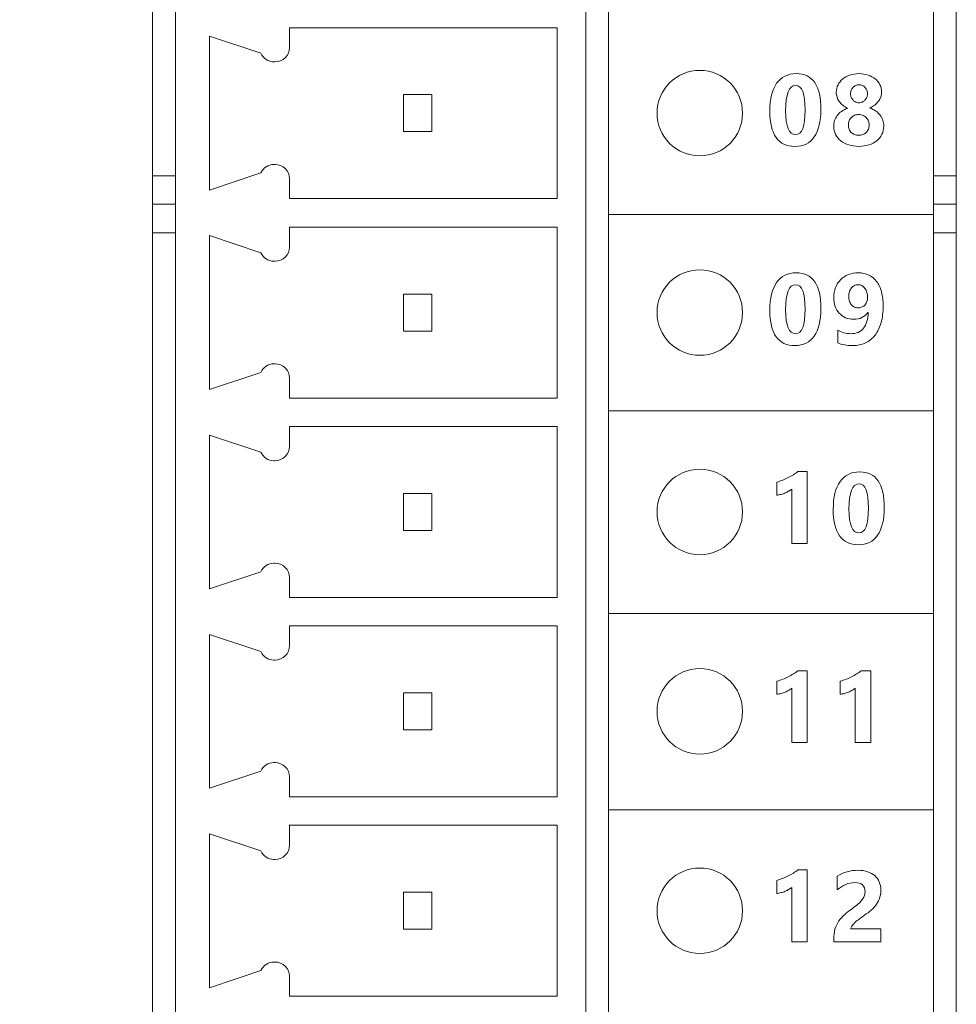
# Model space of a CAD drawing. Header units: millimetres. Extents: x 143 to 803, y 113 to 505.
# Tile 6 of 30: x 318 to 335, y 276 to 293. Entities that reach past the tile are written whole.
import ezdxf

# ---------------------------------------------------------------- set-up
doc = ezdxf.new("R2010")
doc.units = ezdxf.units.MM
doc.header["$MEASUREMENT"] = 0
doc.layers.add('layer 1', color=7, linetype='Continuous')
doc.dimstyles.get("Standard").update_dxf_attribs({"dimtxt": 0.18, "dimasz": 0.18, "dimexe": 0.18, "dimexo": 0.0625, "dimgap": 0.09, "dimtad": 0, "dimtih": 1, "dimtoh": 1, "dimdec": 4, "dimzin": 0, "dimdsep": 46, "dimtxsty": 'Standard', "dimcen": 0.09, "dimadec": 0, "dimazin": 0, "dimtfac": 1, "dimtdec": 4, "dimtofl": 0, "dimtmove": 0, "dimatfit": 3, "dimfxl": 1, "dimtolj": 1, "dimtzin": 0, "dimarcsym": 0})

# ---------------------------------------------------------------- blocks, each defined once
blk = doc.blocks.new('*D2')
at = {"color": 0, "lineweight": -2}
for p, q in [((322.221, 358.13), (259.858, 358.13)), ((260.038, 357.95), (260.038, 301.82)), ((260.038, 242.511), (260.038, 298.64)), ((322.221, 242.331), (259.858, 242.331))]:
    blk.add_line(p, q, dxfattribs=at)
at = {"color": 0}
for points in [[(260.008, 357.95), (260.068, 357.95), (260.038, 358.13)], [(260.008, 242.511), (260.068, 242.511), (260.038, 242.331)]]:
    blk.add_solid(points, dxfattribs=at)
at = {"layer": 'Defpoints', "color": 0}
for p in [(322.283, 358.13), (260.038, 242.331), (322.283, 242.331)]:
    blk.add_point(p, dxfattribs=at)
at = {"color": 0, "insert": (260.038, 300.23), "char_height": 3, "attachment_point": 5}
blk.add_mtext('\\A1;115.80', dxfattribs=at)

msp = doc.modelspace()

# ---------------------------------------------------------------- linework, layer by layer
at = {"layer": 'layer 1', "color": 250, "lineweight": 9}
for points, knots in [([(325.783, 354.83), (325.783, 356.08), (325.116, 357.235), (324.033, 357.861), (324.033, 357.861), (322.95, 358.486), (322.283, 242.331), (320.533, 357.861), (320.533, 357.861), (319.45, 357.235), (318.783, 356.08), (318.783, 354.83)], [0, 0, 0, 0, 0.25, 0.25, 0.25, 0.25, 0.5, 0.5, 0.5, 0.5, 1, 1, 1, 1]), ([(322.833, 292.33), (322.899, 292.33), (322.963, 292.357), (323.01, 292.403), (323.01, 292.403), (323.057, 292.45), (323.083, 292.514), (323.083, 292.58)], [0, 0, 0, 0, 0.333333, 0.333333, 0.333333, 0.333333, 1, 1, 1, 1]), ([(330.283, 290.68), (330.697, 290.68), (331.033, 291.016), (331.033, 291.43), (331.033, 291.43), (331.033, 291.845), (330.697, 292.18), (330.283, 292.18), (330.283, 292.18), (329.869, 292.18), (329.533, 291.845), (329.533, 291.43), (329.533, 291.43), (329.533, 291.016), (329.869, 290.68), (330.283, 290.68)], [0, 0, 0, 0, 0.2, 0.2, 0.2, 0.2, 0.4, 0.4, 0.4, 0.4, 0.6, 0.6, 0.6, 0.6, 1, 1, 1, 1]), ([(331.953, 290.845), (331.659, 290.845), (331.512, 291.052), (331.512, 291.465), (331.512, 291.465), (331.512, 291.679), (331.552, 291.842), (331.631, 291.954), (331.631, 291.954), (331.711, 292.067), (331.826, 292.123), (331.977, 292.123), (331.977, 292.123), (332.264, 292.123), (332.408, 291.913), (332.408, 291.493), (332.408, 291.493), (332.408, 291.284), (332.368, 291.124), (332.29, 291.013), (332.29, 291.013), (332.212, 290.901), (332.1, 290.845), (331.953, 290.845)], [0, 0, 0, 0, 0.142857, 0.142857, 0.142857, 0.142857, 0.285714, 0.285714, 0.285714, 0.285714, 0.428571, 0.428571, 0.428571, 0.428571, 0.571429, 0.571429, 0.571429, 0.571429, 0.714286, 0.714286, 0.714286, 0.714286, 1, 1, 1, 1]), ([(332.633, 291.2), (332.633, 291.234), (332.638, 291.267), (332.648, 291.299), (332.648, 291.299), (332.658, 291.331), (332.674, 291.36), (332.693, 291.388), (332.693, 291.388), (332.714, 291.415), (332.739, 291.44), (332.769, 291.461), (332.769, 291.461), (332.799, 291.482), (332.834, 291.5), (332.875, 291.514), (332.875, 291.514), (332.813, 291.545), (332.764, 291.585), (332.73, 291.633), (332.73, 291.633), (332.695, 291.682), (332.678, 291.736), (332.678, 291.794), (332.678, 291.794), (332.678, 291.841), (332.688, 291.885), (332.708, 291.926), (332.708, 291.926), (332.728, 291.966), (332.755, 292), (332.79, 292.03), (332.79, 292.03), (332.825, 292.059), (332.867, 292.082), (332.915, 292.098), (332.915, 292.098), (332.964, 292.115), (333.017, 292.123), (333.074, 292.123), (333.074, 292.123), (333.133, 292.123), (333.186, 292.115), (333.235, 292.098), (333.235, 292.098), (333.284, 292.082), (333.326, 292.059), (333.361, 292.03), (333.361, 292.03), (333.397, 292.001), (333.424, 291.967), (333.444, 291.927), (333.444, 291.927), (333.463, 291.888), (333.473, 291.845), (333.473, 291.798), (333.473, 291.798), (333.473, 291.739), (333.455, 291.687), (333.418, 291.639), (333.418, 291.639), (333.381, 291.59), (333.33, 291.551), (333.266, 291.52), (333.266, 291.52), (333.306, 291.506), (333.341, 291.489), (333.371, 291.467), (333.371, 291.467), (333.402, 291.445), (333.427, 291.421), (333.448, 291.393), (333.448, 291.393), (333.469, 291.365), (333.484, 291.335), (333.494, 291.303), (333.494, 291.303), (333.505, 291.271), (333.51, 291.237), (333.51, 291.202), (333.51, 291.202), (333.51, 291.149), (333.499, 291.101), (333.478, 291.058), (333.478, 291.058), (333.457, 291.015), (333.427, 290.977), (333.388, 290.946), (333.388, 290.946), (333.349, 290.915), (333.303, 290.89), (333.25, 290.873), (333.25, 290.873), (333.196, 290.856), (333.136, 290.847), (333.072, 290.847), (333.072, 290.847), (333.008, 290.847), (332.949, 290.855), (332.896, 290.873), (332.896, 290.873), (332.842, 290.89), (332.796, 290.914), (332.757, 290.945), (332.757, 290.945), (332.718, 290.976), (332.688, 291.013), (332.666, 291.056), (332.666, 291.056), (332.644, 291.099), (332.633, 291.147), (332.633, 291.2)], [0, 0, 0, 0, 0.034483, 0.034483, 0.034483, 0.034483, 0.068966, 0.068966, 0.068966, 0.068966, 0.103448, 0.103448, 0.103448, 0.103448, 0.137931, 0.137931, 0.137931, 0.137931, 0.172414, 0.172414, 0.172414, 0.172414, 0.206897, 0.206897, 0.206897, 0.206897, 0.241379, 0.241379, 0.241379, 0.241379, 0.275862, 0.275862, 0.275862, 0.275862, 0.310345, 0.310345, 0.310345, 0.310345, 0.344828, 0.344828, 0.344828, 0.344828, 0.37931, 0.37931, 0.37931, 0.37931, 0.413793, 0.413793, 0.413793, 0.413793, 0.448276, 0.448276, 0.448276, 0.448276, 0.482759, 0.482759, 0.482759, 0.482759, 0.517241, 0.517241, 0.517241, 0.517241, 0.551724, 0.551724, 0.551724, 0.551724, 0.586207, 0.586207, 0.586207, 0.586207, 0.62069, 0.62069, 0.62069, 0.62069, 0.655172, 0.655172, 0.655172, 0.655172, 0.689655, 0.689655, 0.689655, 0.689655, 0.724138, 0.724138, 0.724138, 0.724138, 0.758621, 0.758621, 0.758621, 0.758621, 0.793103, 0.793103, 0.793103, 0.793103, 0.827586, 0.827586, 0.827586, 0.827586, 0.862069, 0.862069, 0.862069, 0.862069, 0.896552, 0.896552, 0.896552, 0.896552, 0.931034, 0.931034, 0.931034, 0.931034, 1, 1, 1, 1]), ([(331.965, 291.915), (331.847, 291.915), (331.789, 291.768), (331.789, 291.472), (331.789, 291.472), (331.789, 291.193), (331.846, 291.054), (331.961, 291.054), (331.961, 291.054), (332.074, 291.054), (332.131, 291.198), (332.131, 291.485), (332.131, 291.485), (332.131, 291.772), (332.075, 291.915), (331.965, 291.915)], [0, 0, 0, 0, 0.2, 0.2, 0.2, 0.2, 0.4, 0.4, 0.4, 0.4, 0.6, 0.6, 0.6, 0.6, 1, 1, 1, 1]), ([(332.929, 291.769), (332.929, 291.748), (332.932, 291.727), (332.94, 291.708), (332.94, 291.708), (332.948, 291.689), (332.959, 291.672), (332.972, 291.658), (332.972, 291.658), (332.985, 291.644), (333.001, 291.633), (333.019, 291.625), (333.019, 291.625), (333.037, 291.617), (333.056, 291.613), (333.076, 291.613), (333.076, 291.613), (333.097, 291.613), (333.116, 291.617), (333.134, 291.625), (333.134, 291.625), (333.152, 291.633), (333.167, 291.644), (333.18, 291.658), (333.18, 291.658), (333.194, 291.673), (333.204, 291.69), (333.213, 291.708), (333.213, 291.708), (333.22, 291.727), (333.224, 291.748), (333.224, 291.769), (333.224, 291.769), (333.224, 291.792), (333.22, 291.813), (333.213, 291.832), (333.213, 291.832), (333.206, 291.851), (333.195, 291.868), (333.182, 291.882), (333.182, 291.882), (333.168, 291.896), (333.152, 291.907), (333.134, 291.915), (333.134, 291.915), (333.116, 291.923), (333.097, 291.927), (333.076, 291.927), (333.076, 291.927), (333.054, 291.927), (333.034, 291.923), (333.016, 291.915), (333.016, 291.915), (332.998, 291.906), (332.983, 291.895), (332.97, 291.881), (332.97, 291.881), (332.956, 291.867), (332.947, 291.85), (332.94, 291.831), (332.94, 291.831), (332.932, 291.812), (332.929, 291.792), (332.929, 291.769)], [0, 0, 0, 0, 0.058824, 0.058824, 0.058824, 0.058824, 0.117647, 0.117647, 0.117647, 0.117647, 0.176471, 0.176471, 0.176471, 0.176471, 0.235294, 0.235294, 0.235294, 0.235294, 0.294118, 0.294118, 0.294118, 0.294118, 0.352941, 0.352941, 0.352941, 0.352941, 0.411765, 0.411765, 0.411765, 0.411765, 0.470588, 0.470588, 0.470588, 0.470588, 0.529412, 0.529412, 0.529412, 0.529412, 0.588235, 0.588235, 0.588235, 0.588235, 0.647059, 0.647059, 0.647059, 0.647059, 0.705882, 0.705882, 0.705882, 0.705882, 0.764706, 0.764706, 0.764706, 0.764706, 0.823529, 0.823529, 0.823529, 0.823529, 0.882353, 0.882353, 0.882353, 0.882353, 1, 1, 1, 1]), ([(332.89, 291.223), (332.89, 291.194), (332.895, 291.169), (332.904, 291.147), (332.904, 291.147), (332.912, 291.125), (332.925, 291.106), (332.941, 291.09), (332.941, 291.09), (332.957, 291.075), (332.976, 291.063), (332.998, 291.054), (332.998, 291.054), (333.02, 291.046), (333.045, 291.042), (333.073, 291.042), (333.073, 291.042), (333.099, 291.042), (333.123, 291.046), (333.145, 291.055), (333.145, 291.055), (333.167, 291.064), (333.186, 291.076), (333.202, 291.091), (333.202, 291.091), (333.219, 291.106), (333.231, 291.126), (333.24, 291.148), (333.24, 291.148), (333.25, 291.17), (333.254, 291.195), (333.254, 291.223), (333.254, 291.223), (333.254, 291.247), (333.25, 291.271), (333.242, 291.293), (333.242, 291.293), (333.232, 291.316), (333.22, 291.335), (333.204, 291.351), (333.204, 291.351), (333.188, 291.368), (333.169, 291.381), (333.147, 291.391), (333.147, 291.391), (333.125, 291.4), (333.1, 291.405), (333.073, 291.405), (333.073, 291.405), (333.047, 291.405), (333.023, 291.401), (333, 291.392), (333, 291.392), (332.978, 291.383), (332.959, 291.37), (332.942, 291.354), (332.942, 291.354), (332.926, 291.338), (332.914, 291.318), (332.905, 291.296), (332.905, 291.296), (332.895, 291.274), (332.89, 291.249), (332.89, 291.223)], [0, 0, 0, 0, 0.058824, 0.058824, 0.058824, 0.058824, 0.117647, 0.117647, 0.117647, 0.117647, 0.176471, 0.176471, 0.176471, 0.176471, 0.235294, 0.235294, 0.235294, 0.235294, 0.294118, 0.294118, 0.294118, 0.294118, 0.352941, 0.352941, 0.352941, 0.352941, 0.411765, 0.411765, 0.411765, 0.411765, 0.470588, 0.470588, 0.470588, 0.470588, 0.529412, 0.529412, 0.529412, 0.529412, 0.588235, 0.588235, 0.588235, 0.588235, 0.647059, 0.647059, 0.647059, 0.647059, 0.705882, 0.705882, 0.705882, 0.705882, 0.764706, 0.764706, 0.764706, 0.764706, 0.823529, 0.823529, 0.823529, 0.823529, 0.882353, 0.882353, 0.882353, 0.882353, 1, 1, 1, 1]), ([(323.083, 290.28), (323.083, 290.347), (323.057, 290.41), (323.01, 290.457), (323.01, 290.457), (322.963, 290.504), (322.899, 290.53), (322.833, 290.53)], [0, 0, 0, 0, 0.333333, 0.333333, 0.333333, 0.333333, 1, 1, 1, 1]), ([(328.683, 289.652), (330.583, 289.652), (332.483, 289.652), (334.383, 289.652), (334.383, 289.652), (334.383, 288.503), (334.383, 287.355), (334.383, 286.206), (334.383, 286.206), (332.483, 286.206), (330.583, 286.206), (328.683, 286.206), (328.683, 286.206), (328.683, 287.355), (328.683, 288.503), (328.683, 289.652)], [0, 0, 0, 0, 0.2, 0.2, 0.2, 0.2, 0.4, 0.4, 0.4, 0.4, 0.6, 0.6, 0.6, 0.6, 1, 1, 1, 1]), ([(322.833, 288.83), (322.899, 288.83), (322.963, 288.857), (323.01, 288.903), (323.01, 288.903), (323.057, 288.95), (323.083, 289.014), (323.083, 289.08)], [0, 0, 0, 0, 0.333333, 0.333333, 0.333333, 0.333333, 1, 1, 1, 1]), ([(330.283, 287.18), (330.697, 287.18), (331.033, 287.516), (331.033, 287.93), (331.033, 287.93), (331.033, 288.345), (330.697, 288.68), (330.283, 288.68), (330.283, 288.68), (329.869, 288.68), (329.533, 288.345), (329.533, 287.93), (329.533, 287.93), (329.533, 287.516), (329.869, 287.18), (330.283, 287.18)], [0, 0, 0, 0, 0.2, 0.2, 0.2, 0.2, 0.4, 0.4, 0.4, 0.4, 0.6, 0.6, 0.6, 0.6, 1, 1, 1, 1]), ([(331.953, 287.35), (331.659, 287.35), (331.512, 287.557), (331.512, 287.969), (331.512, 287.969), (331.512, 288.183), (331.552, 288.346), (331.631, 288.459), (331.631, 288.459), (331.711, 288.571), (331.826, 288.627), (331.977, 288.627), (331.977, 288.627), (332.264, 288.627), (332.408, 288.418), (332.408, 287.998), (332.408, 287.998), (332.408, 287.789), (332.368, 287.629), (332.29, 287.517), (332.29, 287.517), (332.212, 287.406), (332.1, 287.35), (331.953, 287.35)], [0, 0, 0, 0, 0.142857, 0.142857, 0.142857, 0.142857, 0.285714, 0.285714, 0.285714, 0.285714, 0.428571, 0.428571, 0.428571, 0.428571, 0.571429, 0.571429, 0.571429, 0.571429, 0.714286, 0.714286, 0.714286, 0.714286, 1, 1, 1, 1]), ([(333.5, 288.049), (333.5, 287.939), (333.488, 287.841), (333.464, 287.754), (333.464, 287.754), (333.44, 287.668), (333.405, 287.595), (333.359, 287.535), (333.359, 287.535), (333.312, 287.476), (333.256, 287.43), (333.19, 287.398), (333.19, 287.398), (333.123, 287.366), (333.047, 287.35), (332.963, 287.35), (332.963, 287.35), (332.862, 287.35), (332.775, 287.366), (332.702, 287.398), (332.702, 287.398), (332.702, 287.398), (332.702, 287.622), (332.702, 287.622), (332.702, 287.622), (332.767, 287.58), (332.845, 287.559), (332.936, 287.559), (332.936, 287.559), (333.03, 287.559), (333.103, 287.59), (333.156, 287.654), (333.156, 287.654), (333.209, 287.718), (333.236, 287.81), (333.236, 287.93), (333.236, 287.93), (333.236, 287.93), (333.231, 287.932), (333.231, 287.932), (333.231, 287.932), (333.176, 287.851), (333.093, 287.811), (332.982, 287.811), (332.982, 287.811), (332.931, 287.811), (332.885, 287.82), (332.842, 287.839), (332.842, 287.839), (332.799, 287.858), (332.762, 287.885), (332.731, 287.918), (332.731, 287.918), (332.7, 287.952), (332.675, 287.992), (332.658, 288.038), (332.658, 288.038), (332.64, 288.085), (332.632, 288.136), (332.632, 288.192), (332.632, 288.192), (332.632, 288.256), (332.642, 288.315), (332.663, 288.369), (332.663, 288.369), (332.684, 288.422), (332.714, 288.468), (332.753, 288.507), (332.753, 288.507), (332.791, 288.545), (332.837, 288.575), (332.89, 288.596), (332.89, 288.596), (332.943, 288.617), (333.002, 288.627), (333.067, 288.627), (333.067, 288.627), (333.134, 288.627), (333.195, 288.614), (333.248, 288.588), (333.248, 288.588), (333.301, 288.562), (333.347, 288.524), (333.385, 288.475), (333.385, 288.475), (333.422, 288.425), (333.451, 288.365), (333.471, 288.293), (333.471, 288.293), (333.491, 288.222), (333.5, 288.14), (333.5, 288.049)], [0, 0, 0, 0, 0.041667, 0.041667, 0.041667, 0.041667, 0.083333, 0.083333, 0.083333, 0.083333, 0.125, 0.125, 0.125, 0.125, 0.166667, 0.166667, 0.166667, 0.166667, 0.208333, 0.208333, 0.208333, 0.208333, 0.25, 0.25, 0.25, 0.25, 0.291667, 0.291667, 0.291667, 0.291667, 0.333333, 0.333333, 0.333333, 0.333333, 0.375, 0.375, 0.375, 0.375, 0.416667, 0.416667, 0.416667, 0.416667, 0.458333, 0.458333, 0.458333, 0.458333, 0.5, 0.5, 0.5, 0.5, 0.541667, 0.541667, 0.541667, 0.541667, 0.583333, 0.583333, 0.583333, 0.583333, 0.625, 0.625, 0.625, 0.625, 0.666667, 0.666667, 0.666667, 0.666667, 0.708333, 0.708333, 0.708333, 0.708333, 0.75, 0.75, 0.75, 0.75, 0.791667, 0.791667, 0.791667, 0.791667, 0.833333, 0.833333, 0.833333, 0.833333, 0.875, 0.875, 0.875, 0.875, 0.916667, 0.916667, 0.916667, 0.916667, 1, 1, 1, 1]), ([(331.965, 288.419), (331.847, 288.419), (331.789, 288.272), (331.789, 287.976), (331.789, 287.976), (331.789, 287.698), (331.846, 287.559), (331.961, 287.559), (331.961, 287.559), (332.074, 287.559), (332.131, 287.702), (332.131, 287.989), (332.131, 287.989), (332.131, 288.276), (332.075, 288.419), (331.965, 288.419)], [0, 0, 0, 0, 0.2, 0.2, 0.2, 0.2, 0.4, 0.4, 0.4, 0.4, 0.6, 0.6, 0.6, 0.6, 1, 1, 1, 1]), ([(333.226, 288.193), (333.226, 288.225), (333.222, 288.254), (333.214, 288.282), (333.214, 288.282), (333.206, 288.31), (333.195, 288.334), (333.18, 288.354), (333.18, 288.354), (333.166, 288.374), (333.148, 288.39), (333.128, 288.402), (333.128, 288.402), (333.107, 288.414), (333.085, 288.419), (333.059, 288.419), (333.059, 288.419), (333.036, 288.419), (333.014, 288.414), (332.995, 288.404), (332.995, 288.404), (332.975, 288.394), (332.958, 288.38), (332.943, 288.362), (332.943, 288.362), (332.929, 288.343), (332.918, 288.322), (332.91, 288.297), (332.91, 288.297), (332.901, 288.271), (332.898, 288.244), (332.898, 288.214), (332.898, 288.214), (332.898, 288.183), (332.901, 288.154), (332.91, 288.129), (332.91, 288.129), (332.918, 288.104), (332.929, 288.083), (332.944, 288.066), (332.944, 288.066), (332.958, 288.049), (332.976, 288.035), (332.997, 288.026), (332.997, 288.026), (333.017, 288.018), (333.04, 288.013), (333.065, 288.013), (333.065, 288.013), (333.09, 288.013), (333.111, 288.018), (333.131, 288.028), (333.131, 288.028), (333.15, 288.037), (333.167, 288.05), (333.182, 288.066), (333.182, 288.066), (333.196, 288.082), (333.206, 288.101), (333.214, 288.123), (333.214, 288.123), (333.222, 288.144), (333.226, 288.168), (333.226, 288.193)], [0, 0, 0, 0, 0.058824, 0.058824, 0.058824, 0.058824, 0.117647, 0.117647, 0.117647, 0.117647, 0.176471, 0.176471, 0.176471, 0.176471, 0.235294, 0.235294, 0.235294, 0.235294, 0.294118, 0.294118, 0.294118, 0.294118, 0.352941, 0.352941, 0.352941, 0.352941, 0.411765, 0.411765, 0.411765, 0.411765, 0.470588, 0.470588, 0.470588, 0.470588, 0.529412, 0.529412, 0.529412, 0.529412, 0.588235, 0.588235, 0.588235, 0.588235, 0.647059, 0.647059, 0.647059, 0.647059, 0.705882, 0.705882, 0.705882, 0.705882, 0.764706, 0.764706, 0.764706, 0.764706, 0.823529, 0.823529, 0.823529, 0.823529, 0.882353, 0.882353, 0.882353, 0.882353, 1, 1, 1, 1]), ([(323.083, 286.78), (323.083, 286.846), (323.057, 286.91), (323.01, 286.957), (323.01, 286.957), (322.963, 287.004), (322.899, 287.03), (322.833, 287.03)], [0, 0, 0, 0, 0.333333, 0.333333, 0.333333, 0.333333, 1, 1, 1, 1]), ([(322.833, 285.33), (322.899, 285.33), (322.963, 285.357), (323.01, 285.404), (323.01, 285.404), (323.057, 285.45), (323.083, 285.514), (323.083, 285.58)], [0, 0, 0, 0, 0.333333, 0.333333, 0.333333, 0.333333, 1, 1, 1, 1]), ([(330.283, 283.68), (330.697, 283.68), (331.033, 284.016), (331.033, 284.43), (331.033, 284.43), (331.033, 284.844), (330.697, 285.18), (330.283, 285.18), (330.283, 285.18), (329.869, 285.18), (329.533, 284.844), (329.533, 284.43), (329.533, 284.43), (329.533, 284.016), (329.869, 283.68), (330.283, 283.68)], [0, 0, 0, 0, 0.2, 0.2, 0.2, 0.2, 0.4, 0.4, 0.4, 0.4, 0.6, 0.6, 0.6, 0.6, 1, 1, 1, 1]), ([(332.169, 285.139), (332.169, 285.139), (332.169, 283.876), (332.169, 283.876), (332.169, 283.876), (332.169, 283.876), (331.898, 283.876), (331.898, 283.876), (331.898, 283.876), (331.898, 283.876), (331.898, 284.832), (331.898, 284.832), (331.898, 284.832), (331.883, 284.819), (331.865, 284.807), (331.845, 284.795), (331.845, 284.795), (331.824, 284.783), (331.803, 284.772), (331.78, 284.763), (331.78, 284.763), (331.757, 284.753), (331.733, 284.745), (331.708, 284.739), (331.708, 284.739), (331.684, 284.732), (331.659, 284.727), (331.635, 284.724), (331.635, 284.724), (331.635, 284.724), (331.635, 284.953), (331.635, 284.953), (331.635, 284.953), (331.706, 284.974), (331.773, 285.001), (331.835, 285.033), (331.835, 285.033), (331.898, 285.065), (331.954, 285.1), (332.005, 285.139), (332.005, 285.139), (332.005, 285.139), (332.169, 285.139), (332.169, 285.139)], [0, 0, 0, 0, 0.083333, 0.083333, 0.083333, 0.083333, 0.166667, 0.166667, 0.166667, 0.166667, 0.25, 0.25, 0.25, 0.25, 0.333333, 0.333333, 0.333333, 0.333333, 0.416667, 0.416667, 0.416667, 0.416667, 0.5, 0.5, 0.5, 0.5, 0.583333, 0.583333, 0.583333, 0.583333, 0.666667, 0.666667, 0.666667, 0.666667, 0.75, 0.75, 0.75, 0.75, 0.833333, 0.833333, 0.833333, 0.833333, 1, 1, 1, 1]), ([(333.065, 283.854), (332.771, 283.854), (332.624, 284.061), (332.624, 284.474), (332.624, 284.474), (332.624, 284.688), (332.663, 284.851), (332.743, 284.963), (332.743, 284.963), (332.822, 285.075), (332.938, 285.132), (333.089, 285.132), (333.089, 285.132), (333.376, 285.132), (333.52, 284.922), (333.52, 284.502), (333.52, 284.502), (333.52, 284.293), (333.48, 284.133), (333.402, 284.022), (333.402, 284.022), (333.324, 283.91), (333.211, 283.854), (333.065, 283.854)], [0, 0, 0, 0, 0.142857, 0.142857, 0.142857, 0.142857, 0.285714, 0.285714, 0.285714, 0.285714, 0.428571, 0.428571, 0.428571, 0.428571, 0.571429, 0.571429, 0.571429, 0.571429, 0.714286, 0.714286, 0.714286, 0.714286, 1, 1, 1, 1]), ([(333.077, 284.924), (332.959, 284.924), (332.9, 284.776), (332.9, 284.481), (332.9, 284.481), (332.9, 284.202), (332.958, 284.063), (333.073, 284.063), (333.073, 284.063), (333.186, 284.063), (333.242, 284.207), (333.242, 284.494), (333.242, 284.494), (333.242, 284.781), (333.187, 284.924), (333.077, 284.924)], [0, 0, 0, 0, 0.2, 0.2, 0.2, 0.2, 0.4, 0.4, 0.4, 0.4, 0.6, 0.6, 0.6, 0.6, 1, 1, 1, 1]), ([(323.083, 283.28), (323.083, 283.346), (323.057, 283.41), (323.01, 283.457), (323.01, 283.457), (322.963, 283.504), (322.899, 283.53), (322.833, 283.53)], [0, 0, 0, 0, 0.333333, 0.333333, 0.333333, 0.333333, 1, 1, 1, 1]), ([(328.683, 282.649), (330.583, 282.649), (332.483, 282.649), (334.383, 282.649), (334.383, 282.649), (334.383, 281.5), (334.383, 280.352), (334.383, 279.203), (334.383, 279.203), (332.483, 279.203), (330.583, 279.203), (328.683, 279.203), (328.683, 279.203), (328.683, 280.352), (328.683, 281.5), (328.683, 282.649)], [0, 0, 0, 0, 0.2, 0.2, 0.2, 0.2, 0.4, 0.4, 0.4, 0.4, 0.6, 0.6, 0.6, 0.6, 1, 1, 1, 1]), ([(322.833, 281.83), (322.899, 281.83), (322.963, 281.857), (323.01, 281.904), (323.01, 281.904), (323.057, 281.951), (323.083, 282.014), (323.083, 282.08)], [0, 0, 0, 0, 0.333333, 0.333333, 0.333333, 0.333333, 1, 1, 1, 1]), ([(330.283, 280.18), (330.697, 280.18), (331.033, 280.516), (331.033, 280.93), (331.033, 280.93), (331.033, 281.344), (330.697, 281.68), (330.283, 281.68), (330.283, 281.68), (329.869, 281.68), (329.533, 281.344), (329.533, 280.93), (329.533, 280.93), (329.533, 280.516), (329.869, 280.18), (330.283, 280.18)], [0, 0, 0, 0, 0.2, 0.2, 0.2, 0.2, 0.4, 0.4, 0.4, 0.4, 0.6, 0.6, 0.6, 0.6, 1, 1, 1, 1]), ([(332.169, 281.643), (332.169, 281.643), (332.169, 280.381), (332.169, 280.381), (332.169, 280.381), (332.169, 280.381), (331.898, 280.381), (331.898, 280.381), (331.898, 280.381), (331.898, 280.381), (331.898, 281.336), (331.898, 281.336), (331.898, 281.336), (331.883, 281.323), (331.865, 281.311), (331.845, 281.299), (331.845, 281.299), (331.824, 281.287), (331.803, 281.277), (331.78, 281.267), (331.78, 281.267), (331.757, 281.258), (331.733, 281.25), (331.708, 281.243), (331.708, 281.243), (331.684, 281.237), (331.659, 281.232), (331.635, 281.229), (331.635, 281.229), (331.635, 281.229), (331.635, 281.458), (331.635, 281.458), (331.635, 281.458), (331.706, 281.479), (331.773, 281.505), (331.835, 281.537), (331.835, 281.537), (331.898, 281.569), (331.954, 281.604), (332.005, 281.643), (332.005, 281.643), (332.005, 281.643), (332.169, 281.643), (332.169, 281.643)], [0, 0, 0, 0, 0.083333, 0.083333, 0.083333, 0.083333, 0.166667, 0.166667, 0.166667, 0.166667, 0.25, 0.25, 0.25, 0.25, 0.333333, 0.333333, 0.333333, 0.333333, 0.416667, 0.416667, 0.416667, 0.416667, 0.5, 0.5, 0.5, 0.5, 0.583333, 0.583333, 0.583333, 0.583333, 0.666667, 0.666667, 0.666667, 0.666667, 0.75, 0.75, 0.75, 0.75, 0.833333, 0.833333, 0.833333, 0.833333, 1, 1, 1, 1]), ([(333.281, 281.643), (333.281, 281.643), (333.281, 280.381), (333.281, 280.381), (333.281, 280.381), (333.281, 280.381), (333.01, 280.381), (333.01, 280.381), (333.01, 280.381), (333.01, 280.381), (333.01, 281.336), (333.01, 281.336), (333.01, 281.336), (332.995, 281.323), (332.977, 281.311), (332.956, 281.299), (332.956, 281.299), (332.936, 281.287), (332.914, 281.277), (332.892, 281.267), (332.892, 281.267), (332.869, 281.258), (332.845, 281.25), (332.82, 281.243), (332.82, 281.243), (332.796, 281.237), (332.771, 281.232), (332.747, 281.229), (332.747, 281.229), (332.747, 281.229), (332.747, 281.458), (332.747, 281.458), (332.747, 281.458), (332.817, 281.479), (332.884, 281.505), (332.947, 281.537), (332.947, 281.537), (333.009, 281.569), (333.066, 281.604), (333.116, 281.643), (333.116, 281.643), (333.116, 281.643), (333.281, 281.643), (333.281, 281.643)], [0, 0, 0, 0, 0.083333, 0.083333, 0.083333, 0.083333, 0.166667, 0.166667, 0.166667, 0.166667, 0.25, 0.25, 0.25, 0.25, 0.333333, 0.333333, 0.333333, 0.333333, 0.416667, 0.416667, 0.416667, 0.416667, 0.5, 0.5, 0.5, 0.5, 0.583333, 0.583333, 0.583333, 0.583333, 0.666667, 0.666667, 0.666667, 0.666667, 0.75, 0.75, 0.75, 0.75, 0.833333, 0.833333, 0.833333, 0.833333, 1, 1, 1, 1]), ([(323.083, 279.78), (323.083, 279.847), (323.057, 279.91), (323.01, 279.957), (323.01, 279.957), (322.963, 280.004), (322.899, 280.03), (322.833, 280.03)], [0, 0, 0, 0, 0.333333, 0.333333, 0.333333, 0.333333, 1, 1, 1, 1]), ([(322.833, 278.33), (322.899, 278.33), (322.963, 278.357), (323.01, 278.404), (323.01, 278.404), (323.057, 278.45), (323.083, 278.514), (323.083, 278.58)], [0, 0, 0, 0, 0.333333, 0.333333, 0.333333, 0.333333, 1, 1, 1, 1]), ([(330.283, 276.68), (330.697, 276.68), (331.033, 277.016), (331.033, 277.43), (331.033, 277.43), (331.033, 277.845), (330.697, 278.18), (330.283, 278.18), (330.283, 278.18), (329.869, 278.18), (329.533, 277.845), (329.533, 277.43), (329.533, 277.43), (329.533, 277.016), (329.869, 276.68), (330.283, 276.68)], [0, 0, 0, 0, 0.2, 0.2, 0.2, 0.2, 0.4, 0.4, 0.4, 0.4, 0.6, 0.6, 0.6, 0.6, 1, 1, 1, 1]), ([(332.169, 278.148), (332.169, 278.148), (332.169, 276.885), (332.169, 276.885), (332.169, 276.885), (332.169, 276.885), (331.898, 276.885), (331.898, 276.885), (331.898, 276.885), (331.898, 276.885), (331.898, 277.841), (331.898, 277.841), (331.898, 277.841), (331.883, 277.828), (331.865, 277.815), (331.845, 277.804), (331.845, 277.804), (331.824, 277.792), (331.803, 277.781), (331.78, 277.772), (331.78, 277.772), (331.757, 277.762), (331.733, 277.754), (331.708, 277.748), (331.708, 277.748), (331.684, 277.741), (331.659, 277.736), (331.635, 277.733), (331.635, 277.733), (331.635, 277.733), (331.635, 277.962), (331.635, 277.962), (331.635, 277.962), (331.706, 277.983), (331.773, 278.009), (331.835, 278.042), (331.835, 278.042), (331.898, 278.074), (331.954, 278.109), (332.005, 278.148), (332.005, 278.148), (332.005, 278.148), (332.169, 278.148), (332.169, 278.148)], [0, 0, 0, 0, 0.083333, 0.083333, 0.083333, 0.083333, 0.166667, 0.166667, 0.166667, 0.166667, 0.25, 0.25, 0.25, 0.25, 0.333333, 0.333333, 0.333333, 0.333333, 0.416667, 0.416667, 0.416667, 0.416667, 0.5, 0.5, 0.5, 0.5, 0.583333, 0.583333, 0.583333, 0.583333, 0.666667, 0.666667, 0.666667, 0.666667, 0.75, 0.75, 0.75, 0.75, 0.833333, 0.833333, 0.833333, 0.833333, 1, 1, 1, 1]), ([(332.934, 277.111), (332.934, 277.111), (333.457, 277.111), (333.457, 277.111), (333.457, 277.111), (333.457, 277.111), (333.457, 276.885), (333.457, 276.885), (333.457, 276.885), (333.457, 276.885), (332.636, 276.885), (332.636, 276.885), (332.636, 276.885), (332.636, 276.885), (332.636, 276.978), (332.636, 276.978), (332.636, 276.978), (332.636, 277.041), (332.646, 277.098), (332.668, 277.148), (332.668, 277.148), (332.689, 277.198), (332.716, 277.243), (332.748, 277.283), (332.748, 277.283), (332.78, 277.323), (332.815, 277.359), (332.853, 277.389), (332.853, 277.389), (332.892, 277.42), (332.928, 277.448), (332.962, 277.472), (332.962, 277.472), (332.998, 277.498), (333.03, 277.523), (333.057, 277.546), (333.057, 277.546), (333.085, 277.57), (333.107, 277.593), (333.126, 277.617), (333.126, 277.617), (333.145, 277.64), (333.159, 277.664), (333.168, 277.687), (333.168, 277.687), (333.177, 277.711), (333.182, 277.736), (333.182, 277.763), (333.182, 277.763), (333.182, 277.816), (333.167, 277.856), (333.137, 277.883), (333.137, 277.883), (333.107, 277.91), (333.062, 277.924), (333, 277.924), (333, 277.924), (332.894, 277.924), (332.792, 277.882), (332.695, 277.797), (332.695, 277.797), (332.695, 277.797), (332.695, 278.036), (332.695, 278.036), (332.695, 278.036), (332.803, 278.106), (332.924, 278.141), (333.059, 278.141), (333.059, 278.141), (333.121, 278.141), (333.177, 278.132), (333.227, 278.116), (333.227, 278.116), (333.276, 278.1), (333.319, 278.076), (333.353, 278.046), (333.353, 278.046), (333.388, 278.016), (333.414, 277.979), (333.432, 277.935), (333.432, 277.935), (333.45, 277.892), (333.459, 277.844), (333.459, 277.79), (333.459, 277.79), (333.459, 277.733), (333.45, 277.683), (333.433, 277.639), (333.433, 277.639), (333.415, 277.594), (333.392, 277.554), (333.363, 277.518), (333.363, 277.518), (333.334, 277.482), (333.301, 277.449), (333.263, 277.418), (333.263, 277.418), (333.225, 277.388), (333.185, 277.359), (333.145, 277.331), (333.145, 277.331), (333.117, 277.312), (333.091, 277.292), (333.065, 277.273), (333.065, 277.273), (333.04, 277.254), (333.017, 277.235), (332.998, 277.216), (332.998, 277.216), (332.978, 277.198), (332.962, 277.179), (332.951, 277.161), (332.951, 277.161), (332.94, 277.144), (332.934, 277.127), (332.934, 277.111)], [0, 0, 0, 0, 0.033333, 0.033333, 0.033333, 0.033333, 0.066667, 0.066667, 0.066667, 0.066667, 0.1, 0.1, 0.1, 0.1, 0.133333, 0.133333, 0.133333, 0.133333, 0.166667, 0.166667, 0.166667, 0.166667, 0.2, 0.2, 0.2, 0.2, 0.233333, 0.233333, 0.233333, 0.233333, 0.266667, 0.266667, 0.266667, 0.266667, 0.3, 0.3, 0.3, 0.3, 0.333333, 0.333333, 0.333333, 0.333333, 0.366667, 0.366667, 0.366667, 0.366667, 0.4, 0.4, 0.4, 0.4, 0.433333, 0.433333, 0.433333, 0.433333, 0.466667, 0.466667, 0.466667, 0.466667, 0.5, 0.5, 0.5, 0.5, 0.533333, 0.533333, 0.533333, 0.533333, 0.566667, 0.566667, 0.566667, 0.566667, 0.6, 0.6, 0.6, 0.6, 0.633333, 0.633333, 0.633333, 0.633333, 0.666667, 0.666667, 0.666667, 0.666667, 0.7, 0.7, 0.7, 0.7, 0.733333, 0.733333, 0.733333, 0.733333, 0.766667, 0.766667, 0.766667, 0.766667, 0.8, 0.8, 0.8, 0.8, 0.833333, 0.833333, 0.833333, 0.833333, 0.866667, 0.866667, 0.866667, 0.866667, 0.9, 0.9, 0.9, 0.9, 0.933333, 0.933333, 0.933333, 0.933333, 1, 1, 1, 1]), ([(323.083, 276.28), (323.083, 276.347), (323.057, 276.41), (323.01, 276.457), (323.01, 276.457), (322.963, 276.504), (322.899, 276.53), (322.833, 276.53)], [0, 0, 0, 0, 0.333333, 0.333333, 0.333333, 0.333333, 1, 1, 1, 1])]:
    msp.add_open_spline(points, degree=3, knots=knots, dxfattribs=at)
for points in [[(328.283, 340.486), (328.283, 340.486), (328.283, 260.53), (328.283, 260.53)], [(328.683, 260.53), (328.683, 260.53), (328.683, 339.53), (328.683, 339.53)], [(320.683, 318.83), (320.683, 318.83), (320.683, 260.53), (320.683, 260.53)], [(334.383, 318.83), (334.383, 318.83), (334.383, 260.53), (334.383, 260.53)], [(321.083, 260.93), (321.083, 260.93), (321.083, 318.43), (321.083, 318.43)], [(334.783, 260.93), (334.783, 260.93), (334.783, 318.43), (334.783, 318.43)], [(321.683, 292.78), (321.683, 292.78), (321.683, 290.08), (321.683, 290.08)], [(321.683, 292.78), (321.683, 292.78), (322.583, 292.48), (322.583, 292.48)], [(323.083, 292.93), (323.083, 292.93), (323.083, 292.58), (323.083, 292.58)], [(327.783, 292.93), (327.783, 292.93), (323.083, 292.93), (323.083, 292.93)], [(327.783, 289.93), (327.783, 289.93), (327.783, 292.93), (327.783, 292.93)], [(322.583, 292.48), (322.623, 292.389), (322.713, 292.33), (322.812, 292.33)], [(322.833, 292.33), (322.833, 292.33), (322.812, 292.33), (322.812, 292.33)], [(325.083, 291.755), (325.083, 291.755), (325.083, 291.105), (325.083, 291.105)], [(325.583, 291.755), (325.583, 291.755), (325.083, 291.755), (325.083, 291.755)], [(325.583, 291.105), (325.583, 291.105), (325.583, 291.755), (325.583, 291.755)], [(325.083, 291.105), (325.083, 291.105), (325.583, 291.105), (325.583, 291.105)], [(322.812, 290.53), (322.713, 290.53), (322.623, 290.471), (322.583, 290.38)], [(322.812, 290.53), (322.812, 290.53), (322.833, 290.53), (322.833, 290.53)], [(322.583, 290.38), (322.583, 290.38), (321.683, 290.08), (321.683, 290.08)], [(321.083, 290.33), (321.083, 290.33), (320.683, 290.33), (320.683, 290.33)], [(323.083, 290.28), (323.083, 290.28), (323.083, 289.93), (323.083, 289.93)], [(334.783, 290.33), (334.783, 290.33), (334.383, 290.33), (334.383, 290.33)], [(321.083, 289.83), (321.083, 289.83), (320.683, 289.83), (320.683, 289.83)], [(323.083, 289.93), (323.083, 289.93), (327.783, 289.93), (327.783, 289.93)], [(334.783, 289.83), (334.783, 289.83), (334.383, 289.83), (334.383, 289.83)], [(320.683, 289.33), (320.683, 289.33), (321.083, 289.33), (321.083, 289.33)], [(323.083, 289.43), (323.083, 289.43), (323.083, 289.08), (323.083, 289.08)], [(327.783, 289.43), (327.783, 289.43), (323.083, 289.43), (323.083, 289.43)], [(327.783, 286.43), (327.783, 286.43), (327.783, 289.43), (327.783, 289.43)], [(334.383, 289.33), (334.383, 289.33), (334.783, 289.33), (334.783, 289.33)], [(321.683, 289.28), (321.683, 289.28), (321.683, 286.58), (321.683, 286.58)], [(321.683, 289.28), (321.683, 289.28), (322.583, 288.98), (322.583, 288.98)], [(322.583, 288.98), (322.623, 288.889), (322.713, 288.83), (322.812, 288.83)], [(322.833, 288.83), (322.833, 288.83), (322.812, 288.83), (322.812, 288.83)], [(325.083, 288.255), (325.083, 288.255), (325.083, 287.605), (325.083, 287.605)], [(325.583, 288.255), (325.583, 288.255), (325.083, 288.255), (325.083, 288.255)], [(325.583, 287.605), (325.583, 287.605), (325.583, 288.255), (325.583, 288.255)], [(325.083, 287.605), (325.083, 287.605), (325.583, 287.605), (325.583, 287.605)], [(322.812, 287.03), (322.713, 287.03), (322.623, 286.971), (322.583, 286.88)], [(322.812, 287.03), (322.812, 287.03), (322.833, 287.03), (322.833, 287.03)], [(322.583, 286.88), (322.583, 286.88), (321.683, 286.58), (321.683, 286.58)], [(323.083, 286.78), (323.083, 286.78), (323.083, 286.43), (323.083, 286.43)], [(323.083, 286.43), (323.083, 286.43), (327.783, 286.43), (327.783, 286.43)], [(323.083, 285.93), (323.083, 285.93), (323.083, 285.58), (323.083, 285.58)], [(327.783, 285.93), (327.783, 285.93), (323.083, 285.93), (323.083, 285.93)], [(327.783, 282.931), (327.783, 282.931), (327.783, 285.93), (327.783, 285.93)], [(321.683, 285.78), (321.683, 285.78), (321.683, 283.08), (321.683, 283.08)], [(321.683, 285.78), (321.683, 285.78), (322.583, 285.48), (322.583, 285.48)], [(322.583, 285.48), (322.623, 285.389), (322.713, 285.33), (322.812, 285.33)], [(322.833, 285.33), (322.833, 285.33), (322.812, 285.33), (322.812, 285.33)], [(325.083, 284.755), (325.083, 284.755), (325.083, 284.105), (325.083, 284.105)], [(325.583, 284.755), (325.583, 284.755), (325.083, 284.755), (325.083, 284.755)], [(325.583, 284.105), (325.583, 284.105), (325.583, 284.755), (325.583, 284.755)], [(325.083, 284.105), (325.083, 284.105), (325.583, 284.105), (325.583, 284.105)], [(322.812, 283.53), (322.713, 283.53), (322.623, 283.471), (322.583, 283.38)], [(322.812, 283.53), (322.812, 283.53), (322.833, 283.53), (322.833, 283.53)], [(322.583, 283.38), (322.583, 283.38), (321.683, 283.08), (321.683, 283.08)], [(323.083, 283.28), (323.083, 283.28), (323.083, 282.931), (323.083, 282.931)], [(323.083, 282.931), (323.083, 282.931), (327.783, 282.931), (327.783, 282.931)], [(323.083, 282.43), (323.083, 282.43), (323.083, 282.08), (323.083, 282.08)], [(327.783, 282.43), (327.783, 282.43), (323.083, 282.43), (323.083, 282.43)], [(327.783, 279.43), (327.783, 279.43), (327.783, 282.43), (327.783, 282.43)], [(321.683, 282.28), (321.683, 282.28), (321.683, 279.581), (321.683, 279.581)], [(321.683, 282.28), (321.683, 282.28), (322.583, 281.981), (322.583, 281.981)], [(322.583, 281.981), (322.623, 281.889), (322.713, 281.83), (322.812, 281.83)], [(322.833, 281.83), (322.833, 281.83), (322.812, 281.83), (322.812, 281.83)], [(325.083, 281.256), (325.083, 281.256), (325.083, 280.605), (325.083, 280.605)], [(325.583, 281.256), (325.583, 281.256), (325.083, 281.256), (325.083, 281.256)], [(325.583, 280.605), (325.583, 280.605), (325.583, 281.256), (325.583, 281.256)], [(325.083, 280.605), (325.083, 280.605), (325.583, 280.605), (325.583, 280.605)], [(322.812, 280.03), (322.713, 280.03), (322.623, 279.971), (322.583, 279.88)], [(322.812, 280.03), (322.812, 280.03), (322.833, 280.03), (322.833, 280.03)], [(322.583, 279.88), (322.583, 279.88), (321.683, 279.581), (321.683, 279.581)], [(323.083, 279.78), (323.083, 279.78), (323.083, 279.43), (323.083, 279.43)], [(323.083, 279.43), (323.083, 279.43), (327.783, 279.43), (327.783, 279.43)], [(321.683, 278.78), (321.683, 278.78), (321.683, 276.08), (321.683, 276.08)], [(321.683, 278.78), (321.683, 278.78), (322.583, 278.48), (322.583, 278.48)], [(323.083, 278.93), (323.083, 278.93), (323.083, 278.58), (323.083, 278.58)], [(327.783, 278.93), (327.783, 278.93), (323.083, 278.93), (323.083, 278.93)], [(327.783, 275.93), (327.783, 275.93), (327.783, 278.93), (327.783, 278.93)], [(322.583, 278.48), (322.623, 278.389), (322.713, 278.33), (322.812, 278.33)], [(322.833, 278.33), (322.833, 278.33), (322.812, 278.33), (322.812, 278.33)], [(325.083, 277.755), (325.083, 277.755), (325.083, 277.105), (325.083, 277.105)], [(325.583, 277.755), (325.583, 277.755), (325.083, 277.755), (325.083, 277.755)], [(325.583, 277.105), (325.583, 277.105), (325.583, 277.755), (325.583, 277.755)], [(325.083, 277.105), (325.083, 277.105), (325.583, 277.105), (325.583, 277.105)], [(322.812, 276.53), (322.713, 276.53), (322.623, 276.471), (322.583, 276.38)], [(322.812, 276.53), (322.812, 276.53), (322.833, 276.53), (322.833, 276.53)], [(322.583, 276.38), (322.583, 276.38), (321.683, 276.08), (321.683, 276.08)], [(323.083, 276.28), (323.083, 276.28), (323.083, 275.93), (323.083, 275.93)], [(323.083, 275.93), (323.083, 275.93), (327.783, 275.93), (327.783, 275.93)]]:
    msp.add_open_spline(points, degree=3, dxfattribs=at)

# ---------------------------------------------------------------- dimensions: what is measured, and where the dimension line sits
dim = msp.add_linear_dim(base=(260.038, 242.331), p1=(322.283, 358.13), p2=(322.283, 242.331), angle=90, dimstyle='Standard', override={"dimtxt": 3, "dimdec": 2})
dim.commit()
dim.dimension.update_dxf_attribs({"geometry": '*D2', "text_midpoint": (260.038, 300.23)})

doc.saveas('drawing.dxf')
